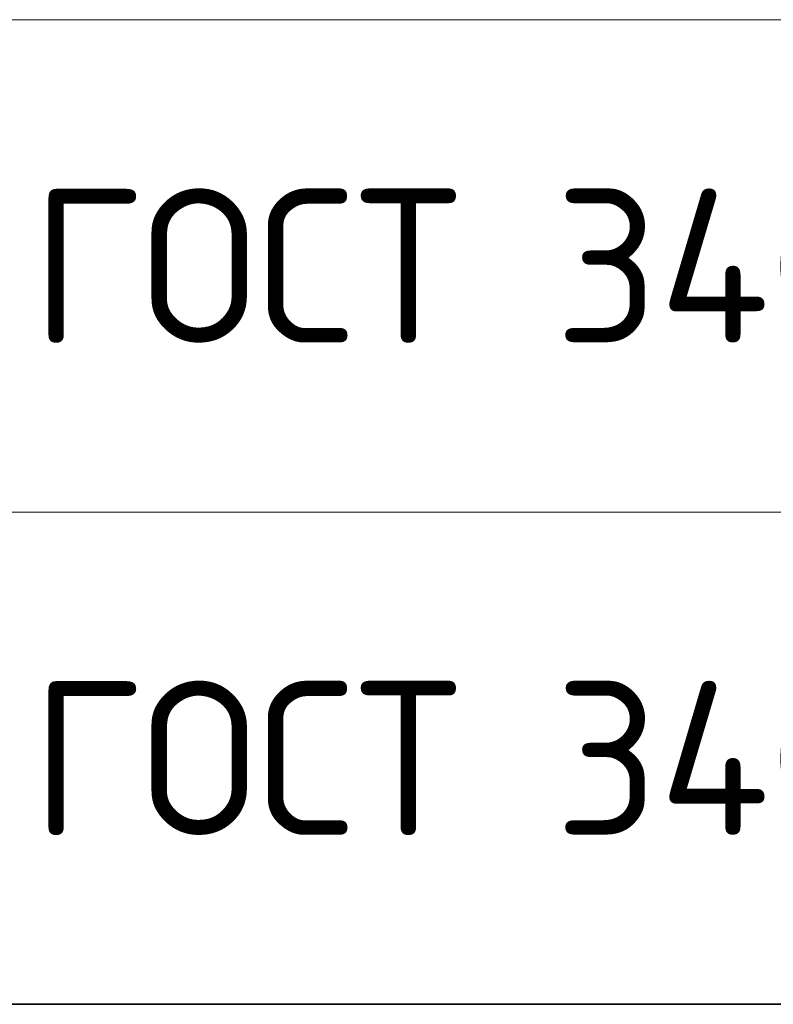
# Model space of a CAD drawing. Header units: metres. Extents: x -38 to 97, y -15 to 21.
# Tile 72 of 216: x 70.33 to 71.56, y 4.47 to 6.07. Entities that reach past the tile are written whole.
import ezdxf

# ---------------------------------------------------------------- set-up
doc = ezdxf.new("R2010")
doc.units = ezdxf.units.M
doc.styles.add('ISOCPEUR', font='txt')

msp = doc.modelspace()

# ---------------------------------------------------------------- linework, layer by layer
at = {"color": 7, "linetype": 'Continuous', "lineweight": 13, "transparency": 33554687}
for p, q in [((86.4198, 6.0717), (67.9198, 6.0717)), ((86.4198, 5.2717), (67.9198, 5.2717)), ((86.4198, 4.4717), (67.9198, 4.4717))]:
    msp.add_line(p, q, dxfattribs=at)
at = {"color": 7, "linetype": 'Continuous', "lineweight": 35, "transparency": 33554687}
msp.add_line((67.9198, 4.4717), (86.4198, 4.4717), dxfattribs=at)

# ---------------------------------------------------------------- texts
at = {"color": 7, "linetype": 'Continuous', "lineweight": 35, "transparency": 33554687, "char_height": 0.25, "width": 2.743715, "attachment_point": 7, "style": 'ISOCPEUR'}
for insert in [(70.3506, 5.5467), (70.3506, 4.7467)]:
    msp.add_mtext('\\W0.96;ГОСТ 34028-2016', dxfattribs=dict(at, insert=insert))

doc.saveas('drawing.dxf')
